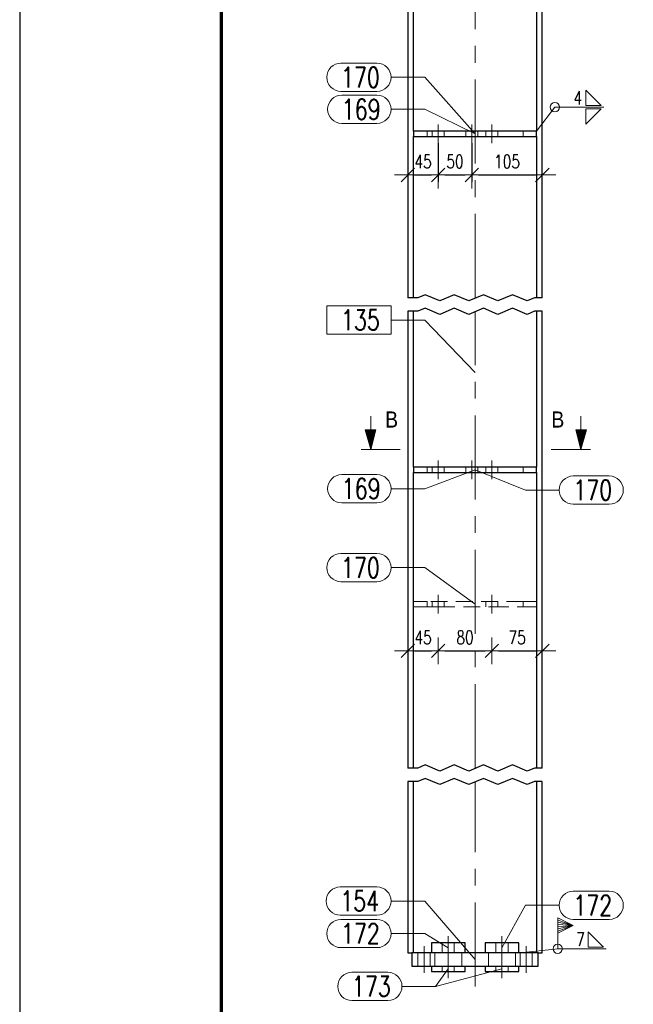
# Model space of a CAD drawing. Header units: millimetres. Extents: x -165 to 441, y 14674 to 15169.
# Tile 2 of 21: x -159 to -67, y 14813 to 14960. Entities that reach past the tile are written whole.
import ezdxf
from ezdxf.enums import TextEntityAlignment as Align

# ---------------------------------------------------------------- set-up
doc = ezdxf.new("R2010")
doc.units = ezdxf.units.MM
doc.header["$LTSCALE"] = 10
doc.linetypes.add('HIDDEN', pattern=[0.375, 0.25, -0.125])
doc.linetypes.add('MITTE', pattern=[2, 1.25, -0.25, 0.25, -0.25])
doc.layers.get('Defpoints').update_dxf_attribs({"color": 1})
doc.layers.add('_FORMATKA', color=8, linetype='Continuous', plot=False)
for name, color, linetype, lineweight in [('_RAMKA', 7, 'Continuous', 35), ('PS_DIM', 4, 'Continuous', 13), ('PS_Hidden', 2, 'HIDDEN', 9), ('PS_Mid', 5, 'MITTE', 15), ('PS_Pos', 1, 'Continuous', 15), ('PS_Shape', 161, 'Continuous', 30), ('PS_SOLID', 7, 'Continuous', 30), ('PS_TEXT', 3, 'Continuous', 18), ('PS_Weld', 1, 'Continuous', 9)]:
    doc.layers.add(name, color=color, linetype=linetype, lineweight=lineweight)
doc.styles.add('gil', font='txt', dxfattribs={"width": 0.9})
doc.styles.add('ROMANS', font='romans.shx', dxfattribs={"width": 0.8})
doc.styles.add('simplex', font='simplex.shx', dxfattribs={"width": 0.75})
doc.dimstyles.new('1_10_PRZ', dxfattribs={"dimtxt": 2, "dimasz": 1, "dimexe": 2, "dimexo": 5, "dimgap": 1, "dimtad": 1, "dimdec": 0, "dimlfac": 10, "dimtxsty": 'simplex', "dimblk": 'dimznak', "dimcen": 2, "dimse1": 1, "dimse2": 1, "dimclrt": 3, "dimadec": 1, "dimazin": 0, "dimtfac": 1, "dimtdec": 0, "dimtix": 1, "dimtmove": 2, "dimatfit": 3, "dimldrblk": 'dim-grot', "dimfxl": 1, "dimarcsym": 0})
doc.dimstyles.new('1_10_SC', dxfattribs={"dimtxt": 2, "dimasz": 1, "dimexe": 1, "dimexo": 1, "dimgap": 1, "dimtad": 1, "dimdec": 0, "dimlfac": 10, "dimtxsty": 'simplex', "dimblk": 'dimznak', "dimcen": 2, "dimclrd": 256, "dimclre": 256, "dimclrt": 3, "dimadec": 1, "dimazin": 0, "dimtfac": 1, "dimtdec": 0, "dimtix": 1, "dimtmove": 2, "dimatfit": 3, "dimldrblk": 'dim-grot', "dimfxl": 1, "dimarcsym": 0})

# ---------------------------------------------------------------- blocks, each defined once
blk = doc.blocks.new('dimznak')
at = {"color": 0}
for points in [[(0, 2), (0, -2)], [(-2, 0), (2, 0)]]:
    blk.add_lwpolyline(points, dxfattribs=at)
at = {"color": 2}
blk.add_lwpolyline([(1, 1), (-1, -1)], dxfattribs=at)
blk = doc.blocks.new('*D48')
at = {"layer": 'Defpoints', "color": 0, "transparency": 16777216}
for p in [(-100.95, 14939.98), (-96.45, 14941.39), (-96.45, 14936.68)]:
    blk.add_point(p, dxfattribs=at)
at = {"layer": 'PS_DIM', "color": 0, "lineweight": -2, "transparency": 16777216}
blk.add_line((-99.95, 14936.68), (-97.45, 14936.68), dxfattribs=at)
at = {"layer": 'PS_DIM', "color": 0, "lineweight": -2, "transparency": 16777216, "rotation": 180}
blk.add_blockref('dimznak', (-100.95, 14936.68), dxfattribs=at)
at = {"layer": 'PS_DIM', "color": 0, "lineweight": -2, "transparency": 16777216}
blk.add_blockref('dimznak', (-96.45, 14936.68), dxfattribs=at)
at = {"layer": 'PS_DIM', "color": 3, "transparency": 16777216, "insert": (-98.7, 14938.68), "char_height": 2, "attachment_point": 5, "style": 'simplex'}
blk.add_mtext('45', dxfattribs=at)
blk = doc.blocks.new('dim-grot')
blk.add_hatch(color=256).paths.add_polyline_path([(0, 0), (-2, 0.5), (-2, -0.5)])
blk.add_lwpolyline([(0, 0), (-2, 0.5), (-2, -0.5), (0, 0)])
blk = doc.blocks.new('*D49')
at = {"layer": 'Defpoints', "color": 0, "transparency": 16777216}
for p in [(-96.45, 14942.39), (-91.45, 14942.39), (-91.45, 14936.68)]:
    blk.add_point(p, dxfattribs=at)
at = {"layer": 'PS_DIM', "lineweight": -2, "transparency": 16777216}
for p, q in [((-96.45, 14941.39), (-96.45, 14935.68)), ((-91.45, 14941.39), (-91.45, 14935.68)), ((-95.45, 14936.68), (-92.45, 14936.68))]:
    blk.add_line(p, q, dxfattribs=at)
at = {"layer": 'PS_DIM', "lineweight": -2, "transparency": 16777216, "rotation": 180}
blk.add_blockref('dimznak', (-96.45, 14936.68), dxfattribs=at)
at = {"layer": 'PS_DIM', "lineweight": -2, "transparency": 16777216}
blk.add_blockref('dimznak', (-91.45, 14936.68), dxfattribs=at)
at = {"layer": 'PS_DIM', "color": 3, "transparency": 16777216, "insert": (-93.95, 14938.68), "char_height": 2, "attachment_point": 5, "style": 'simplex'}
blk.add_mtext('50', dxfattribs=at)
blk = doc.blocks.new('*D50')
at = {"layer": 'Defpoints', "color": 0, "transparency": 16777216}
for p in [(-91.45, 14941.39), (-80.95, 14940.6), (-80.95, 14936.68)]:
    blk.add_point(p, dxfattribs=at)
at = {"layer": 'PS_DIM', "color": 0, "lineweight": -2, "transparency": 16777216}
blk.add_line((-90.45, 14936.68), (-81.95, 14936.68), dxfattribs=at)
at = {"layer": 'PS_DIM', "color": 0, "lineweight": -2, "transparency": 16777216, "rotation": 180}
blk.add_blockref('dimznak', (-91.45, 14936.68), dxfattribs=at)
at = {"layer": 'PS_DIM', "color": 0, "lineweight": -2, "transparency": 16777216}
blk.add_blockref('dimznak', (-80.95, 14936.68), dxfattribs=at)
at = {"layer": 'PS_DIM', "color": 3, "transparency": 16777216, "insert": (-86.2, 14938.68), "char_height": 2, "attachment_point": 5, "style": 'simplex'}
blk.add_mtext('105', dxfattribs=at)
blk = doc.blocks.new('*D147')
at = {"layer": 'Defpoints', "color": 0, "transparency": 16777216}
for p in [(-96.45, 14871.39), (-100.95, 14868.18), (-96.45, 14865.84)]:
    blk.add_point(p, dxfattribs=at)
at = {"layer": 'PS_DIM', "color": 0, "lineweight": -2, "transparency": 16777216}
blk.add_line((-99.95, 14865.84), (-97.45, 14865.84), dxfattribs=at)
at = {"layer": 'PS_DIM', "color": 0, "lineweight": -2, "transparency": 16777216, "rotation": 180}
blk.add_blockref('dimznak', (-100.95, 14865.84), dxfattribs=at)
at = {"layer": 'PS_DIM', "color": 0, "lineweight": -2, "transparency": 16777216}
blk.add_blockref('dimznak', (-96.45, 14865.84), dxfattribs=at)
at = {"layer": 'PS_DIM', "color": 3, "transparency": 16777216, "insert": (-98.7, 14867.84), "char_height": 2, "attachment_point": 5, "style": 'simplex'}
blk.add_mtext('45', dxfattribs=at)
blk = doc.blocks.new('*D148')
at = {"layer": 'Defpoints', "color": 0, "transparency": 16777216}
for p in [(-96.45, 14871.39), (-88.45, 14871.39), (-88.45, 14865.84)]:
    blk.add_point(p, dxfattribs=at)
at = {"layer": 'PS_DIM', "color": 0, "lineweight": -2, "transparency": 16777216}
blk.add_line((-95.45, 14865.84), (-89.45, 14865.84), dxfattribs=at)
at = {"layer": 'PS_DIM', "color": 0, "lineweight": -2, "transparency": 16777216, "rotation": 180}
blk.add_blockref('dimznak', (-96.45, 14865.84), dxfattribs=at)
at = {"layer": 'PS_DIM', "color": 0, "lineweight": -2, "transparency": 16777216}
blk.add_blockref('dimznak', (-88.45, 14865.84), dxfattribs=at)
at = {"layer": 'PS_DIM', "color": 3, "transparency": 16777216, "insert": (-92.45, 14867.84), "char_height": 2, "attachment_point": 5, "style": 'simplex'}
blk.add_mtext('80', dxfattribs=at)
blk = doc.blocks.new('*D149')
at = {"layer": 'Defpoints', "color": 0, "transparency": 16777216}
for p in [(-88.45, 14871.39), (-80.95, 14872.19), (-80.95, 14865.84)]:
    blk.add_point(p, dxfattribs=at)
at = {"layer": 'PS_DIM', "color": 0, "lineweight": -2, "transparency": 16777216}
blk.add_line((-87.45, 14865.84), (-81.95, 14865.84), dxfattribs=at)
at = {"layer": 'PS_DIM', "color": 0, "lineweight": -2, "transparency": 16777216, "rotation": 180}
blk.add_blockref('dimznak', (-88.45, 14865.84), dxfattribs=at)
at = {"layer": 'PS_DIM', "color": 0, "lineweight": -2, "transparency": 16777216}
blk.add_blockref('dimznak', (-80.95, 14865.84), dxfattribs=at)
at = {"layer": 'PS_DIM', "color": 3, "transparency": 16777216, "insert": (-84.7, 14867.84), "char_height": 2, "attachment_point": 5, "style": 'simplex'}
blk.add_mtext('75', dxfattribs=at)
blk = doc.blocks.new('*U150')
at = {"layer": '_FORMATKA', "lineweight": -3}
blk.add_lwpolyline([(-594, 0), (0, 0), (0, 420), (-594, 420)], close=True, dxfattribs=at)
at = {"layer": '_RAMKA', "lineweight": -3, "const_width": 0.5}
blk.add_lwpolyline([(-564, 10), (-10, 10), (-10, 410), (-564, 410)], close=True, dxfattribs=at)
blk = doc.blocks.new('Znacznik')
at = {"layer": 'PS_TEXT'}
for p, q in [((4454.27, 7147.33), (4450.22, 7148.54)), ((4450.22, 7148.54), (4450.22, 7146.32)), ((4454.27, 7147.33), (4450.22, 7148.34)), ((4454.27, 7147.33), (4450.22, 7148.14)), ((4454.27, 7147.33), (4450.22, 7147.94)), ((4454.27, 7147.33), (4450.22, 7147.73)), ((4454.27, 7147.33), (4450.22, 7147.53)), ((4454.27, 7141.25), (4454.27, 7149.35)), ((4454.27, 7147.33), (4447.39, 7147.33)), ((4454.27, 7147.33), (4450.22, 7146.32)), ((4454.27, 7147.33), (4450.22, 7146.52)), ((4454.27, 7147.33), (4450.22, 7146.72)), ((4454.27, 7147.33), (4450.22, 7147.13)), ((4454.27, 7147.33), (4450.22, 7146.92)), ((4454.27, 7147.33), (4450.22, 7147.33))]:
    blk.add_line(p, q, dxfattribs=at)
blk = doc.blocks.new('PRZEK3')
at = {"layer": 'PS_DIM', "color": 7, "xscale": -0.8999999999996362, "yscale": 0.8999999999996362, "zscale": 0.9, "rotation": 90}
blk.add_blockref('Znacznik', (202262.67, 15878.89), dxfattribs=at)
at = {"layer": 'PS_TEXT', "style": 'ROMANS', "width": 0.9, "flags": 4}
blk.add_attdef('PRZEKRÓJ', (195831.81, 11873.66), '', height=2.92, dxfattribs=at)
blk = doc.blocks.new('*X192')
at = {"color": 1}
for p, q in [((-99.47, 14918.39), (-100.95, 14918.39)), ((-98.38, 14918.85), (-99.47, 14918.39)), ((-96.22, 14917.93), (-98.38, 14918.85)), ((-94.05, 14918.85), (-96.22, 14917.93)), ((-91.88, 14917.93), (-94.05, 14918.85)), ((-89.71, 14918.85), (-91.88, 14917.93)), ((-87.55, 14917.93), (-89.71, 14918.85)), ((-85.38, 14918.85), (-87.55, 14917.93)), ((-83.21, 14917.93), (-85.38, 14918.85)), ((-82.13, 14918.39), (-83.21, 14917.93)), ((-80.95, 14918.39), (-82.13, 14918.39)), ((-98.38, 14916.85), (-99.47, 14916.39)), ((-96.22, 14915.93), (-98.38, 14916.85)), ((-94.05, 14916.85), (-96.22, 14915.93)), ((-91.88, 14915.93), (-94.05, 14916.85)), ((-89.71, 14916.85), (-91.88, 14915.93)), ((-87.55, 14915.93), (-89.71, 14916.85)), ((-85.38, 14916.85), (-87.55, 14915.93)), ((-83.21, 14915.93), (-85.38, 14916.85)), ((-99.47, 14916.39), (-100.95, 14916.39)), ((-82.13, 14916.39), (-83.21, 14915.93)), ((-80.95, 14916.39), (-82.13, 14916.39)), ((-99.47, 14848.39), (-100.95, 14848.39)), ((-98.38, 14848.85), (-99.47, 14848.39)), ((-96.22, 14847.93), (-98.38, 14848.85)), ((-94.05, 14848.85), (-96.22, 14847.93)), ((-91.88, 14847.93), (-94.05, 14848.85)), ((-89.71, 14848.85), (-91.88, 14847.93)), ((-87.55, 14847.93), (-89.71, 14848.85)), ((-85.38, 14848.85), (-87.55, 14847.93)), ((-83.21, 14847.93), (-85.38, 14848.85)), ((-82.13, 14848.39), (-83.21, 14847.93)), ((-80.95, 14848.39), (-82.13, 14848.39)), ((-99.47, 14846.39), (-100.95, 14846.39)), ((-98.38, 14846.85), (-99.47, 14846.39)), ((-96.22, 14845.93), (-98.38, 14846.85)), ((-94.05, 14846.85), (-96.22, 14845.93)), ((-91.88, 14845.93), (-94.05, 14846.85)), ((-89.71, 14846.85), (-91.88, 14845.93)), ((-87.55, 14845.93), (-89.71, 14846.85)), ((-85.38, 14846.85), (-87.55, 14845.93)), ((-83.21, 14845.93), (-85.38, 14846.85)), ((-82.13, 14846.39), (-83.21, 14845.93)), ((-80.95, 14846.39), (-82.13, 14846.39))]:
    blk.add_line(p, q, dxfattribs=at)
at = {"layer": 'PS_Hidden', "color": 2, "linetype": 'HIDDEN'}
for p, q in [((-81.8, 14918.39), (-81.8, 14966.39)), ((-100.1, 14943.19), (-100.1, 14942.39)), ((-98.1, 14943.19), (-98.1, 14942.39)), ((-97.35, 14943.19), (-97.35, 14942.39)), ((-95.55, 14942.39), (-95.55, 14943.19)), ((-92.35, 14943.19), (-92.35, 14942.39)), ((-90.55, 14942.39), (-90.55, 14943.19)), ((-89.35, 14943.19), (-89.35, 14942.39)), ((-87.55, 14942.39), (-87.55, 14943.19)), ((-83.8, 14943.19), (-83.8, 14942.39)), ((-81.8, 14848.39), (-81.8, 14916.39)), ((-100.1, 14893.19), (-100.1, 14892.39)), ((-98.1, 14893.19), (-98.1, 14892.39)), ((-97.35, 14893.19), (-97.35, 14892.39)), ((-95.55, 14892.39), (-95.55, 14893.19)), ((-92.35, 14893.19), (-92.35, 14892.39)), ((-90.55, 14892.39), (-90.55, 14893.19)), ((-89.35, 14893.19), (-89.35, 14892.39)), ((-87.55, 14892.39), (-87.55, 14893.19)), ((-83.8, 14893.19), (-83.8, 14892.39)), ((-99.71, 14873.19), (-100.1, 14873.19)), ((-99.34, 14873.19), (-99.71, 14873.19)), ((-98.99, 14873.19), (-99.34, 14873.19)), ((-98.69, 14873.19), (-98.99, 14873.19)), ((-98.44, 14873.19), (-98.69, 14873.19)), ((-98.26, 14873.19), (-98.44, 14873.19)), ((-98.14, 14873.19), (-98.26, 14873.19)), ((-98.1, 14873.19), (-98.14, 14873.19)), ((-98.1, 14873.19), (-98.1, 14872.39)), ((-83.8, 14873.19), (-98.1, 14873.19)), ((-97.35, 14873.19), (-97.35, 14872.39)), ((-95.55, 14872.39), (-95.55, 14873.19)), ((-89.35, 14873.19), (-89.35, 14872.39)), ((-87.55, 14872.39), (-87.55, 14873.19)), ((-83.76, 14873.19), (-83.8, 14873.19)), ((-83.8, 14873.19), (-83.8, 14872.39)), ((-83.65, 14873.19), (-83.76, 14873.19)), ((-83.47, 14873.19), (-83.65, 14873.19)), ((-83.22, 14873.19), (-83.47, 14873.19)), ((-82.91, 14873.19), (-83.22, 14873.19)), ((-82.57, 14873.19), (-82.91, 14873.19)), ((-82.19, 14873.19), (-82.57, 14873.19)), ((-81.8, 14873.19), (-82.19, 14873.19)), ((-100.1, 14872.39), (-99.71, 14872.39)), ((-99.71, 14872.39), (-99.34, 14872.39)), ((-99.34, 14872.39), (-98.99, 14872.39)), ((-98.99, 14872.39), (-98.69, 14872.39)), ((-98.69, 14872.39), (-98.44, 14872.39)), ((-98.44, 14872.39), (-98.26, 14872.39)), ((-98.26, 14872.39), (-98.14, 14872.39)), ((-98.14, 14872.39), (-98.1, 14872.39)), ((-98.1, 14872.39), (-96.45, 14872.39)), ((-96.45, 14872.39), (-88.45, 14872.39)), ((-88.45, 14872.39), (-83.8, 14872.39)), ((-83.8, 14872.39), (-83.76, 14872.39)), ((-83.76, 14872.39), (-83.65, 14872.39)), ((-83.65, 14872.39), (-83.47, 14872.39)), ((-83.47, 14872.39), (-83.22, 14872.39)), ((-83.22, 14872.39), (-82.91, 14872.39)), ((-82.91, 14872.39), (-82.57, 14872.39)), ((-82.57, 14872.39), (-82.19, 14872.39)), ((-82.19, 14872.39), (-81.8, 14872.39)), ((-81.8, 14820.89), (-81.8, 14846.39)), ((-95.85, 14822.39), (-95.85, 14820.89)), ((-94.05, 14820.89), (-94.05, 14822.39)), ((-89.45, 14822.39), (-89.45, 14820.89)), ((-89.45, 14822.39), (-89.45, 14820.89)), ((-87.85, 14822.39), (-87.85, 14820.89)), ((-86.05, 14820.89), (-86.05, 14822.39)), ((-99.45, 14820.89), (-99.45, 14818.89)), ((-97.65, 14818.89), (-97.65, 14820.89)), ((-96.95, 14820.89), (-96.95, 14818.89)), ((-96.95, 14820.89), (-96.95, 14818.89)), ((-92.95, 14818.89), (-92.95, 14820.89)), ((-92.95, 14818.89), (-92.95, 14820.89)), ((-88.95, 14820.89), (-88.95, 14818.89)), ((-84.95, 14818.89), (-84.95, 14820.89)), ((-84.25, 14820.89), (-84.25, 14818.89)), ((-82.45, 14818.89), (-82.45, 14820.89)), ((-97.45, 14818.09), (-97.45, 14818.89)), ((-95.85, 14818.89), (-95.85, 14818.09)), ((-94.05, 14818.09), (-94.05, 14818.89)), ((-89.45, 14818.89), (-89.45, 14818.09)), ((-87.85, 14818.09), (-87.85, 14818.89)), ((-86.05, 14818.09), (-86.05, 14818.89)), ((-87.85, 14818.09), (-89.45, 14818.09)), ((-87.73, 14818.09), (-87.85, 14818.09)), ((-87.4, 14818.09), (-87.73, 14818.09)), ((-86.95, 14818.09), (-87.4, 14818.09))]:
    blk.add_line(p, q, dxfattribs=at)
at = {"layer": 'PS_Mid', "color": 5, "linetype": 'MITTE'}
for p, q in [((-90.95, 14918.39), (-90.95, 14966.39)), ((-96.45, 14941.39), (-96.45, 14944.19)), ((-96.45, 14941.39), (-96.45, 14944.19)), ((-91.45, 14941.39), (-91.45, 14944.19)), ((-88.45, 14941.39), (-88.45, 14944.19)), ((-90.95, 14848.39), (-90.95, 14916.39)), ((-96.45, 14891.39), (-96.45, 14894.19)), ((-96.45, 14891.39), (-96.45, 14894.19)), ((-91.45, 14891.39), (-91.45, 14894.19)), ((-88.45, 14891.39), (-88.45, 14894.19)), ((-96.45, 14871.39), (-96.45, 14874.19)), ((-88.45, 14871.39), (-88.45, 14874.19)), ((-90.95, 14815.89), (-90.95, 14846.39)), ((-94.95, 14819.89), (-94.95, 14823.39)), ((-94.95, 14819.89), (-94.95, 14823.39)), ((-86.95, 14819.89), (-86.95, 14823.39)), ((-86.95, 14819.89), (-86.95, 14823.39)), ((-98.55, 14821.89), (-98.55, 14817.89)), ((-98.55, 14821.89), (-98.55, 14817.89)), ((-94.95, 14821.89), (-94.95, 14817.89)), ((-94.95, 14821.89), (-94.95, 14817.89)), ((-86.95, 14821.89), (-86.95, 14817.89)), ((-86.95, 14821.89), (-86.95, 14817.89)), ((-83.35, 14821.89), (-83.35, 14817.89)), ((-83.35, 14821.89), (-83.35, 14817.89)), ((-94.95, 14817.09), (-94.95, 14819.89)), ((-94.95, 14817.09), (-94.95, 14819.89)), ((-86.95, 14817.09), (-86.95, 14819.89)), ((-86.95, 14817.09), (-86.95, 14819.89))]:
    blk.add_line(p, q, dxfattribs=at)
at = {"layer": 'PS_SOLID', "color": 7, "linetype": 'Continuous'}
for p, q in [((-100.95, 14966.39), (-100.95, 14918.39)), ((-100.1, 14943.19), (-100.1, 14966.39)), ((-81.8, 14966.39), (-81.8, 14943.19)), ((-80.95, 14918.39), (-80.95, 14966.39)), ((-81.8, 14943.19), (-100.1, 14943.19)), ((-100.1, 14943.19), (-100.1, 14942.39)), ((-81.8, 14942.39), (-81.8, 14943.19)), ((-100.1, 14942.39), (-96.45, 14942.39)), ((-100.1, 14918.39), (-100.1, 14942.39)), ((-96.45, 14942.39), (-91.45, 14942.39)), ((-91.45, 14942.39), (-81.8, 14942.39)), ((-81.8, 14942.39), (-81.8, 14918.39)), ((-100.95, 14916.39), (-100.95, 14848.39)), ((-100.1, 14893.19), (-100.1, 14916.39)), ((-81.8, 14916.39), (-81.8, 14893.19)), ((-80.95, 14848.39), (-80.95, 14916.39)), ((-81.8, 14893.19), (-100.1, 14893.19)), ((-100.1, 14893.19), (-100.1, 14892.39)), ((-81.8, 14892.39), (-81.8, 14893.19)), ((-100.1, 14892.39), (-96.45, 14892.39)), ((-100.1, 14848.39), (-100.1, 14892.39)), ((-96.45, 14892.39), (-91.45, 14892.39)), ((-91.45, 14892.39), (-81.8, 14892.39)), ((-81.8, 14892.39), (-81.8, 14848.39)), ((-100.95, 14846.39), (-100.95, 14820.89)), ((-100.1, 14820.89), (-100.1, 14846.39)), ((-81.8, 14846.39), (-81.8, 14820.89)), ((-80.95, 14820.89), (-80.95, 14846.39)), ((-92.45, 14822.39), (-97.45, 14822.39)), ((-97.45, 14822.39), (-97.45, 14820.89)), ((-92.45, 14820.89), (-92.45, 14822.39)), ((-84.45, 14822.39), (-89.45, 14822.39)), ((-89.45, 14822.39), (-89.45, 14820.89)), ((-84.45, 14820.89), (-84.45, 14822.39)), ((-100.95, 14820.89), (-100.35, 14820.89)), ((-81.55, 14820.89), (-100.35, 14820.89)), ((-100.35, 14820.89), (-100.35, 14818.89)), ((-81.55, 14820.89), (-80.95, 14820.89)), ((-81.55, 14818.89), (-81.55, 14820.89)), ((-100.35, 14818.89), (-98.55, 14818.89)), ((-98.55, 14818.89), (-94.95, 14818.89)), ((-97.45, 14818.89), (-97.45, 14818.09)), ((-94.95, 14818.89), (-86.95, 14818.89)), ((-92.45, 14818.09), (-92.45, 14818.89)), ((-89.45, 14818.89), (-89.45, 14818.09)), ((-86.95, 14818.89), (-83.35, 14818.89)), ((-84.45, 14818.09), (-84.45, 14818.89)), ((-83.35, 14818.89), (-81.55, 14818.89)), ((-97.45, 14818.09), (-94.95, 14818.09)), ((-94.95, 14818.09), (-92.45, 14818.09)), ((-89.45, 14818.09), (-86.95, 14818.09)), ((-86.95, 14818.09), (-84.45, 14818.09))]:
    blk.add_line(p, q, dxfattribs=at)
blk = doc.blocks.new('*X193')
at = {"color": 1}
for p, q in [((-103.45, 14917.19), (-113.01, 14917.19)), ((-113.01, 14917.19), (-113.01, 14912.99)), ((-103.45, 14912.99), (-103.45, 14917.19)), ((-103.45, 14915.09), (-98.45, 14915.09)), ((-90.95, 14907.28), (-98.45, 14915.09)), ((-113.01, 14912.99), (-103.45, 14912.99))]:
    blk.add_line(p, q, dxfattribs=at)
at = {"color": 2, "style": 'simplex', "width": 0.75}
blk.add_text('135', height=3, dxfattribs=at).set_placement((-110.91, 14913.59))
blk = doc.blocks.new('*X194')
at = {"color": 1}
for p, q in [((-90.95, 14892.79), (-83.45, 14889.77)), ((-76.35, 14891.87), (-71, 14891.87)), ((-83.45, 14889.77), (-78.45, 14889.77)), ((-76.35, 14887.67), (-71, 14887.67))]:
    blk.add_line(p, q, dxfattribs=at)
for centre, start, end in [((-76.35, 14889.77), 90, 270), ((-71, 14889.77), 270, 90)]:
    blk.add_arc(centre, 2.1, start, end, dxfattribs=at)
at = {"color": 2, "style": 'simplex', "width": 0.75}
blk.add_text('170', height=3, dxfattribs=at).set_placement((-76.35, 14888.27))
blk = doc.blocks.new('*X195')
at = {"color": 1}
for p, q in [((-110.8, 14892.08), (-105.55, 14892.08)), ((-90.95, 14892.79), (-98.45, 14889.98)), ((-103.45, 14889.98), (-98.45, 14889.98)), ((-110.8, 14887.88), (-105.55, 14887.88))]:
    blk.add_line(p, q, dxfattribs=at)
for centre, start, end in [((-110.8, 14889.98), 90, 270), ((-105.55, 14889.98), 270, 90)]:
    blk.add_arc(centre, 2.1, start, end, dxfattribs=at)
at = {"color": 2, "style": 'simplex', "width": 0.75}
blk.add_text('169', height=3, dxfattribs=at).set_placement((-110.8, 14888.48))
blk = doc.blocks.new('*X196')
at = {"color": 1}
for p, q in [((-110.8, 14948.56), (-105.55, 14948.56)), ((-103.45, 14946.46), (-98.45, 14946.46)), ((-90.95, 14942.79), (-98.45, 14946.46)), ((-110.8, 14944.36), (-105.55, 14944.36))]:
    blk.add_line(p, q, dxfattribs=at)
for centre, start, end in [((-110.8, 14946.46), 90, 270), ((-105.55, 14946.46), 270, 90)]:
    blk.add_arc(centre, 2.1, start, end, dxfattribs=at)
at = {"color": 2, "style": 'simplex', "width": 0.75}
blk.add_text('169', height=3, dxfattribs=at).set_placement((-110.8, 14944.96))
blk = doc.blocks.new('*X197')
at = {"color": 1}
for p, q in [((-110.91, 14953.32), (-105.55, 14953.32)), ((-103.45, 14951.22), (-98.45, 14951.22)), ((-90.95, 14942.79), (-98.45, 14951.22)), ((-110.91, 14949.12), (-105.55, 14949.12))]:
    blk.add_line(p, q, dxfattribs=at)
for centre, start, end in [((-110.91, 14951.22), 90, 270), ((-105.55, 14951.22), 270, 90)]:
    blk.add_arc(centre, 2.1, start, end, dxfattribs=at)
at = {"color": 2, "style": 'simplex', "width": 0.75}
blk.add_text('170', height=3, dxfattribs=at).set_placement((-110.91, 14949.72))
blk = doc.blocks.new('*X198')
at = {"color": 1}
for p, q in [((-110.91, 14880.33), (-105.55, 14880.33)), ((-103.45, 14878.23), (-98.45, 14878.23)), ((-90.95, 14872.79), (-98.45, 14878.23)), ((-110.91, 14876.13), (-105.55, 14876.13))]:
    blk.add_line(p, q, dxfattribs=at)
for centre, start, end in [((-110.91, 14878.23), 90, 270), ((-105.55, 14878.23), 270, 90)]:
    blk.add_arc(centre, 2.1, start, end, dxfattribs=at)
at = {"color": 2, "style": 'simplex', "width": 0.75}
blk.add_text('170', height=3, dxfattribs=at).set_placement((-110.91, 14876.73))
blk = doc.blocks.new('*X199')
at = {"color": 1}
for p, q in [((-111.02, 14830.7), (-105.55, 14830.7)), ((-103.45, 14828.6), (-98.45, 14828.6)), ((-90.95, 14819.89), (-98.45, 14828.6)), ((-111.02, 14826.5), (-105.55, 14826.5))]:
    blk.add_line(p, q, dxfattribs=at)
for centre, start, end in [((-111.02, 14828.6), 90, 270), ((-105.55, 14828.6), 270, 90)]:
    blk.add_arc(centre, 2.1, start, end, dxfattribs=at)
at = {"color": 2, "style": 'simplex', "width": 0.75}
blk.add_text('154', height=3, dxfattribs=at).set_placement((-111.02, 14827.1))
blk = doc.blocks.new('*X200')
at = {"color": 1}
for p, q in [((-110.91, 14825.86), (-105.55, 14825.86)), ((-103.45, 14823.76), (-98.45, 14823.76)), ((-94.95, 14821.64), (-98.45, 14823.76)), ((-110.91, 14821.66), (-105.55, 14821.66))]:
    blk.add_line(p, q, dxfattribs=at)
for centre, start, end in [((-110.91, 14823.76), 90, 270), ((-105.55, 14823.76), 270, 90)]:
    blk.add_arc(centre, 2.1, start, end, dxfattribs=at)
at = {"color": 2, "style": 'simplex', "width": 0.75}
blk.add_text('172', height=3, dxfattribs=at).set_placement((-110.91, 14822.26))
blk = doc.blocks.new('*X201')
at = {"color": 1}
for p, q in [((-110.91, 14825.86), (-105.55, 14825.86)), ((-103.45, 14823.76), (-98.45, 14823.76)), ((-94.95, 14821.64), (-98.45, 14823.76)), ((-110.91, 14821.66), (-105.55, 14821.66))]:
    blk.add_line(p, q, dxfattribs=at)
for centre, start, end in [((-110.91, 14823.76), 90, 270), ((-105.55, 14823.76), 270, 90)]:
    blk.add_arc(centre, 2.1, start, end, dxfattribs=at)
at = {"color": 2, "style": 'simplex', "width": 0.75}
blk.add_text('172', height=3, dxfattribs=at).set_placement((-110.91, 14822.26))
blk = doc.blocks.new('*X202')
at = {"color": 1}
for p, q in [((-76.35, 14830.06), (-71, 14830.06)), ((-86.95, 14821.64), (-83.45, 14827.96)), ((-83.45, 14827.96), (-78.45, 14827.96)), ((-76.35, 14825.86), (-71, 14825.86))]:
    blk.add_line(p, q, dxfattribs=at)
for centre, start, end in [((-76.35, 14827.96), 90, 270), ((-71, 14827.96), 270, 90)]:
    blk.add_arc(centre, 2.1, start, end, dxfattribs=at)
at = {"color": 2, "style": 'simplex', "width": 0.75}
blk.add_text('172', height=3, dxfattribs=at).set_placement((-76.35, 14826.46))
blk = doc.blocks.new('*X203')
at = {"color": 1}
for p, q in [((-76.35, 14830.06), (-71, 14830.06)), ((-86.95, 14821.64), (-83.45, 14827.96)), ((-83.45, 14827.96), (-78.45, 14827.96)), ((-76.35, 14825.86), (-71, 14825.86))]:
    blk.add_line(p, q, dxfattribs=at)
for centre, start, end in [((-76.35, 14827.96), 90, 270), ((-71, 14827.96), 270, 90)]:
    blk.add_arc(centre, 2.1, start, end, dxfattribs=at)
at = {"color": 2, "style": 'simplex', "width": 0.75}
blk.add_text('172', height=3, dxfattribs=at).set_placement((-76.35, 14826.46))
blk = doc.blocks.new('*X204')
at = {"color": 1}
for p, q in [((-94.95, 14818.49), (-96.83, 14815.89)), ((-109.29, 14817.99), (-103.93, 14817.99)), ((-101.83, 14815.89), (-96.83, 14815.89)), ((-109.29, 14813.79), (-103.93, 14813.79))]:
    blk.add_line(p, q, dxfattribs=at)
for centre, start, end in [((-109.29, 14815.89), 90, 270), ((-103.93, 14815.89), 270, 90)]:
    blk.add_arc(centre, 2.1, start, end, dxfattribs=at)
at = {"color": 2, "style": 'simplex', "width": 0.75}
blk.add_text('173', height=3, dxfattribs=at).set_placement((-109.29, 14814.39))
blk = doc.blocks.new('*X205')
at = {"color": 1}
for p, q in [((-94.95, 14818.49), (-96.83, 14815.89)), ((-109.29, 14817.99), (-103.93, 14817.99)), ((-101.83, 14815.89), (-96.83, 14815.89)), ((-109.29, 14813.79), (-103.93, 14813.79))]:
    blk.add_line(p, q, dxfattribs=at)
for centre, start, end in [((-109.29, 14815.89), 90, 270), ((-103.93, 14815.89), 270, 90)]:
    blk.add_arc(centre, 2.1, start, end, dxfattribs=at)
at = {"color": 2, "style": 'simplex', "width": 0.75}
blk.add_text('173', height=3, dxfattribs=at).set_placement((-109.29, 14814.39))
blk = doc.blocks.new('*X206')
at = {"color": 1}
for p, q in [((-86.95, 14818.49), (-96.83, 14815.89)), ((-109.29, 14817.99), (-103.93, 14817.99)), ((-101.83, 14815.89), (-96.83, 14815.89)), ((-109.29, 14813.79), (-103.93, 14813.79))]:
    blk.add_line(p, q, dxfattribs=at)
for centre, start, end in [((-109.29, 14815.89), 90, 270), ((-103.93, 14815.89), 270, 90)]:
    blk.add_arc(centre, 2.1, start, end, dxfattribs=at)
at = {"color": 2, "style": 'simplex', "width": 0.75}
blk.add_text('173', height=3, dxfattribs=at).set_placement((-109.29, 14814.39))
blk = doc.blocks.new('*X207')
at = {"color": 1}
for p, q in [((-86.95, 14818.49), (-96.83, 14815.89)), ((-109.29, 14817.99), (-103.93, 14817.99)), ((-101.83, 14815.89), (-96.83, 14815.89)), ((-109.29, 14813.79), (-103.93, 14813.79))]:
    blk.add_line(p, q, dxfattribs=at)
for centre, start, end in [((-109.29, 14815.89), 90, 270), ((-103.93, 14815.89), 270, 90)]:
    blk.add_arc(centre, 2.1, start, end, dxfattribs=at)
at = {"color": 2, "style": 'simplex', "width": 0.75}
blk.add_text('173', height=3, dxfattribs=at).set_placement((-109.29, 14814.39))
blk = doc.blocks.new('*X308')
at = {"color": 9}
for p, q in [((-76.36, 14824.94), (-78.66, 14826.09)), ((-78.66, 14821.49), (-78.66, 14826.09)), ((-76.36, 14824.94), (-78.66, 14825.76)), ((-76.36, 14824.94), (-78.66, 14825.43)), ((-76.36, 14824.94), (-78.66, 14825.1)), ((-76.36, 14824.94), (-78.66, 14823.79)), ((-76.36, 14824.94), (-78.66, 14824.12)), ((-76.36, 14824.94), (-78.66, 14824.44)), ((-76.36, 14824.94), (-78.66, 14824.77)), ((-84.25, 14820.89), (-78.66, 14821.49)), ((-78.66, 14821.49), (-71.45, 14821.49))]:
    blk.add_line(p, q, dxfattribs=at)
at = {"color": 3}
for p, q in [((-71.84, 14821.72), (-74.14, 14824.02)), ((-74.14, 14824.02), (-74.14, 14821.72)), ((-74.14, 14821.72), (-71.84, 14821.72))]:
    blk.add_line(p, q, dxfattribs=at)
at = {"color": 9}
blk.add_circle((-78.66, 14821.49), 0.69, dxfattribs=at)
at = {"color": 2, "style": 'simplex', "width": 0.75}
blk.add_text('7', height=2, dxfattribs=at).set_placement((-75.9, 14821.89))
blk = doc.blocks.new('*X309')
at = {"color": 3}
for p, q in [((-72.18, 14947), (-74.48, 14949.3)), ((-74.48, 14949.3), (-74.48, 14947)), ((-74.48, 14947), (-72.18, 14947)), ((-74.48, 14946.54), (-72.18, 14946.54)), ((-72.18, 14946.54), (-74.48, 14944.24)), ((-74.48, 14944.24), (-74.48, 14946.54))]:
    blk.add_line(p, q, dxfattribs=at)
at = {"color": 9}
for p, q in [((-81.8, 14943.19), (-79.08, 14946.77)), ((-79.08, 14946.77), (-71.8, 14946.77))]:
    blk.add_line(p, q, dxfattribs=at)
blk.add_circle((-79.08, 14946.77), 0.69, dxfattribs=at)
at = {"color": 2, "style": 'simplex', "width": 0.75}
blk.add_text('4', height=2, dxfattribs=at).set_placement((-76.32, 14947.17))

msp = doc.modelspace()

# ---------------------------------------------------------------- block references
at = {"layer": 'PS_DIM'}
msp.add_blockref('*U150', (435.28, 14673.77), dxfattribs=at)
at = {"layer": 'PS_Pos'}
for name in ['*X197', '*X196', '*X193', '*X195', '*X194', '*X198', '*X199', '*X202', '*X203', '*X200', '*X201', '*X204', '*X205', '*X206', '*X207']:
    msp.add_blockref(name, (0, 0), dxfattribs=at)
at = {"layer": 'PS_Shape', "color": 66}
msp.add_blockref('*X192', (0, 0), dxfattribs=at)
at = {"layer": 'PS_TEXT'}
ref = msp.add_blockref('PRZEK3', (-156770.52, 5399.77), dxfattribs=dict(at, xscale=0.8, yscale=0.8, zscale=0.8))
ref.add_attrib('PRZEKRÓJ', 'B', dxfattribs={"height": 2.4, "style": 'gil', "width": 0.9}).set_placement((-104.34, 14898.36), align=Align.BOTTOM_LEFT)
ref = msp.add_blockref('PRZEK3', (156588.82, 5399.77), dxfattribs=dict(at, xscale=-0.8, yscale=0.8, zscale=0.8))
ref.add_attrib('PRZEKRÓJ', 'B', dxfattribs={"height": 2.4, "style": 'gil', "width": 0.9}).set_placement((-79.6, 14898.36), align=Align.BOTTOM_LEFT)
at = {"layer": 'PS_Weld'}
for name in ['*X309', '*X308']:
    msp.add_blockref(name, (0, 0), dxfattribs=at)

# ---------------------------------------------------------------- dimensions: what is measured, and where the dimension line sits
at = {"layer": 'PS_DIM'}
for base, p1, p2, dimstyle, picture, middle in [((-91.45, 14936.68), (-96.45, 14942.39), (-91.45, 14942.39), '1_10_SC', '*D49', (-93.95, 14938.68)), ((-96.45, 14936.68), (-100.95, 14939.98), (-96.45, 14941.39), '1_10_PRZ', '*D48', (-98.7, 14938.68)), ((-80.95, 14936.68), (-91.45, 14941.39), (-80.95, 14940.6), '1_10_PRZ', '*D50', (-86.2, 14938.68)), ((-96.45, 14865.84), (-100.95, 14868.18), (-96.45, 14871.39), '1_10_PRZ', '*D147', (-98.7, 14867.84)), ((-88.45, 14865.84), (-96.45, 14871.39), (-88.45, 14871.39), '1_10_PRZ', '*D148', (-92.45, 14867.84)), ((-80.95, 14865.84), (-88.45, 14871.39), (-80.95, 14872.19), '1_10_PRZ', '*D149', (-84.7, 14867.84))]:
    dim = msp.add_linear_dim(base=base, p1=p1, p2=p2, dimstyle=dimstyle, dxfattribs=at)
    dim.commit()
    dim.dimension.update_dxf_attribs({"geometry": picture, "text_midpoint": middle})

doc.saveas('drawing.dxf')
